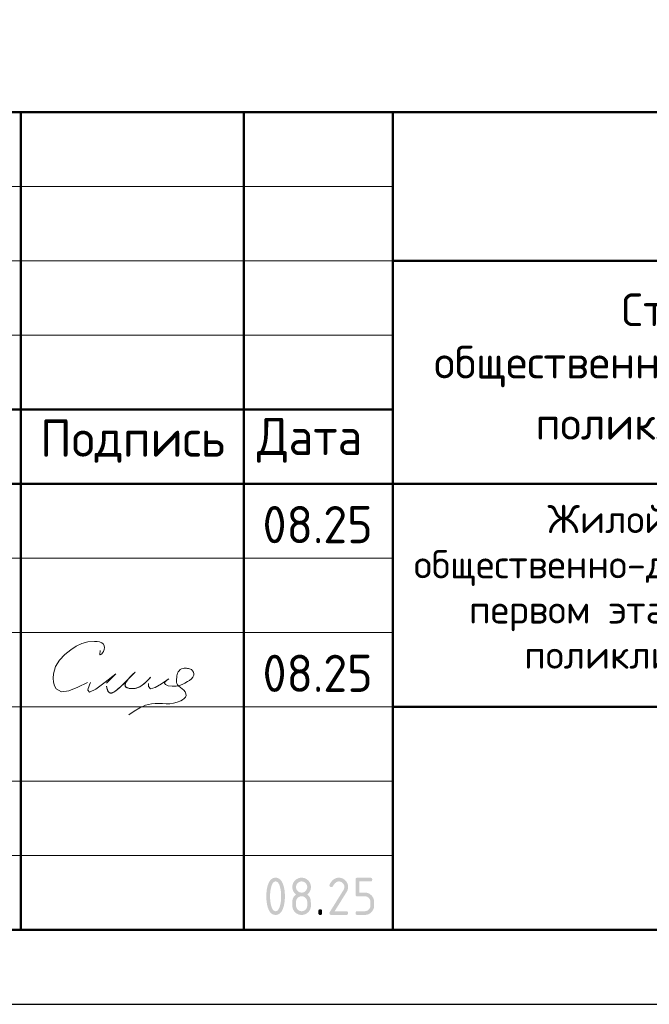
# Model space of a CAD drawing. Header units: millimetres. Extents: x 0 to 21000, y -5 to 14855.
# Tile 18 of 31: x 13496 to 15612, y 0 to 3311. Entities that reach past the tile are written whole.
import ezdxf

# ---------------------------------------------------------------- set-up
doc = ezdxf.new("R2010")
doc.units = ezdxf.units.MM
doc.layers.add('Standard', color=7, linetype='Continuous', lineweight=25)
doc.styles.add('ISOCPEUR', font='txt')

msp = doc.modelspace()

# ---------------------------------------------------------------- hatches: boundary and pattern name
at = {"layer": 'Standard', "linetype": 'Continuous', "lineweight": 25, "transparency": 33554687}
h = msp.add_hatch(color=7, dxfattribs=at)
h.paths.add_polyline_path([(14374.9, 363.1), (14374.9, 367), (14374.7, 370.8), (14374.5, 374.6), (14374.1, 378.2), (14373.7, 381.9), (14373.1, 385.4), (14372.4, 389), (14371.6, 392.4), (14371, 395), (14370.3, 397.3), (14369.6, 399.5), (14368.8, 401.5), (14368, 403.4), (14367.1, 405), (14366.2, 406.6), (14365.3, 407.9), (14364.3, 409.2), (14363.3, 410.2), (14362.2, 411.2), (14361.1, 411.8), (14360, 412.5), (14358.8, 412.8), (14357.5, 413.1), (14356.2, 413.1), (14355, 413.1), (14353.8, 412.8), (14352.6, 412.5), (14351.4, 411.8), (14350.3, 411.2), (14349.3, 410.2), (14348.2, 409.2), (14347.3, 407.9), (14346.3, 406.6), (14345.5, 405), (14344.6, 403.4), (14343.8, 401.4), (14343, 399.5), (14342.3, 397.2), (14341.6, 394.9), (14341, 392.3), (14340.1, 388.8), (14339.5, 385.2), (14338.8, 381.6), (14338.4, 378), (14338, 374.4), (14337.8, 370.6), (14337.6, 366.9), (14337.6, 363.1), (14337.6, 359.3), (14337.8, 355.5), (14338, 351.8), (14338.4, 348.1), (14338.8, 344.5), (14339.4, 340.9), (14340, 337.3), (14340.9, 333.9), (14341.5, 331.3), (14342.2, 329), (14342.9, 326.8), (14343.7, 324.8), (14344.5, 322.9), (14345.4, 321.3), (14346.3, 319.6), (14347.2, 318.4), (14348.2, 317.1), (14349.2, 316.1), (14350.3, 315.1), (14351.4, 314.5), (14352.5, 313.8), (14353.7, 313.5), (14354.9, 313.2), (14356.2, 313.2), (14357.5, 313.2), (14358.8, 313.5), (14360, 313.8), (14361.1, 314.5), (14362.2, 315.1), (14363.3, 316.1), (14364.3, 317.1), (14365.3, 318.4), (14366.2, 319.6), (14367.1, 321.3), (14368, 322.9), (14368.8, 324.8), (14369.6, 326.8), (14370.3, 329), (14371, 331.3), (14371.6, 333.9), (14372.4, 337.3), (14373.1, 340.9), (14373.7, 344.5), (14374.1, 348.1), (14374.5, 351.8), (14374.7, 355.5), (14374.9, 359.3)])
h.paths.add_polyline_path([(14387.4, 363.1), (14387.4, 360.3), (14387.4, 357.7), (14387.3, 355), (14387.1, 352.3), (14386.9, 349.7), (14386.7, 347.2), (14386.4, 344.7), (14386.1, 342.3), (14385.7, 339.9), (14385.3, 337.6), (14384.9, 335.3), (14384.4, 333), (14383.8, 330.8), (14383.2, 328.7), (14382.6, 326.5), (14382, 324.5), (14381, 321.5), (14379.8, 318.9), (14378.6, 316.3), (14377.3, 314.1), (14376, 311.8), (14374.6, 310), (14373.1, 308.1), (14371.5, 306.6), (14369.9, 305.1), (14368.1, 304), (14366.4, 302.9), (14364.5, 302.1), (14362.6, 301.4), (14360.5, 301), (14358.5, 300.6), (14356.2, 300.6), (14354, 300.6), (14352, 301), (14349.9, 301.4), (14348, 302.1), (14346.1, 302.9), (14344.3, 304), (14342.6, 305.1), (14341, 306.6), (14339.4, 308.1), (14337.9, 309.9), (14336.5, 311.8), (14335.2, 314), (14333.9, 316.2), (14332.7, 318.8), (14331.5, 321.4), (14330.5, 324.4), (14329.8, 326.4), (14329.2, 328.6), (14328.6, 330.7), (14328.1, 332.9), (14327.6, 335.2), (14327.2, 337.5), (14326.8, 339.8), (14326.4, 342.2), (14326.1, 344.7), (14325.8, 347.2), (14325.6, 349.7), (14325.4, 352.3), (14325.2, 354.9), (14325.1, 357.6), (14325.1, 360.3), (14325.1, 363.1), (14325.1, 365.9), (14325.1, 368.7), (14325.2, 371.4), (14325.4, 374), (14325.6, 376.6), (14325.8, 379.1), (14326.1, 381.6), (14326.4, 384), (14326.8, 386.5), (14327.2, 388.8), (14327.6, 391.1), (14328.1, 393.3), (14328.6, 395.6), (14329.2, 397.7), (14329.8, 399.8), (14330.5, 401.9), (14331.5, 404.8), (14332.7, 407.4), (14333.9, 410), (14335.2, 412.3), (14336.5, 414.5), (14337.9, 416.4), (14339.4, 418.2), (14341, 419.7), (14342.6, 421.2), (14344.3, 422.3), (14346.1, 423.4), (14348, 424.2), (14349.9, 424.9), (14352, 425.3), (14354, 425.6), (14356.2, 425.6), (14358.5, 425.6), (14360.5, 425.3), (14362.6, 424.9), (14364.5, 424.1), (14366.4, 423.4), (14368.1, 422.3), (14369.9, 421.2), (14371.5, 419.7), (14373.1, 418.2), (14374.6, 416.3), (14376, 414.5), (14377.3, 412.2), (14378.6, 410), (14379.8, 407.4), (14381, 404.8), (14382, 401.8), (14382.6, 399.7), (14383.2, 397.6), (14383.8, 395.5), (14384.4, 393.3), (14384.9, 391), (14385.3, 388.7), (14385.7, 386.4), (14386.1, 384), (14386.4, 381.6), (14386.7, 379.1), (14386.9, 376.5), (14387.1, 373.9), (14387.3, 371.3), (14387.4, 368.6), (14387.4, 365.9)], flags=16)
h = msp.add_hatch(color=7, dxfattribs=at)
h.paths.add_polyline_path([(14443.7, 313.2), (14445.6, 313.2), (14447.4, 313.5), (14449.2, 313.8), (14450.9, 314.5), (14452.6, 315.2), (14454.1, 316.2), (14455.6, 317.2), (14456.9, 318.6), (14458.3, 320), (14459.3, 321.5), (14460.3, 323), (14461, 324.7), (14461.7, 326.3), (14462, 328.1), (14462.3, 329.9), (14462.3, 331.9), (14462.3, 344.4), (14462.3, 346.4), (14462, 348.1), (14461.7, 349.9), (14461, 351.6), (14460.3, 353.3), (14459.3, 354.8), (14458.2, 356.3), (14456.9, 357.7), (14455.5, 359), (14454, 360.1), (14452.5, 361.1), (14450.8, 361.8), (14449.2, 362.5), (14447.4, 362.8), (14445.6, 363.2), (14443.7, 363.2), (14441.7, 363.2), (14439.9, 362.8), (14438.1, 362.5), (14436.5, 361.8), (14434.8, 361.1), (14433.3, 360.1), (14431.8, 359.1), (14430.4, 357.7), (14429.1, 356.3), (14428.1, 354.8), (14427, 353.3), (14426.4, 351.7), (14425.7, 350), (14425.3, 348.2), (14425, 346.4), (14425, 344.4), (14425, 331.9), (14425, 329.9), (14425.3, 328.1), (14425.7, 326.3), (14426.4, 324.7), (14427, 323), (14428.1, 321.5), (14429.1, 320), (14430.4, 318.6), (14431.8, 317.2), (14433.3, 316.2), (14434.8, 315.2), (14436.5, 314.5), (14438.1, 313.8), (14439.9, 313.5), (14441.7, 313.2)])
h.paths.add_polyline_path([(14443.7, 300.6), (14442.1, 300.6), (14440.5, 300.8), (14438.9, 300.9), (14437.4, 301.2), (14435.9, 301.5), (14434.5, 301.9), (14433.1, 302.4), (14431.7, 302.9), (14430.3, 303.5), (14429, 304.2), (14427.7, 304.9), (14426.4, 305.8), (14425.1, 306.6), (14423.9, 307.6), (14422.7, 308.6), (14421.6, 309.8), (14420.5, 310.9), (14419.5, 312.1), (14418.5, 313.3), (14417.6, 314.6), (14416.8, 315.9), (14416, 317.2), (14415.3, 318.5), (14414.8, 319.9), (14414.2, 321.3), (14413.8, 322.7), (14413.3, 324.1), (14413.1, 325.6), (14412.8, 327.1), (14412.6, 328.7), (14412.5, 330.3), (14412.5, 331.9), (14412.5, 344.4), (14412.5, 346.3), (14412.7, 348.2), (14412.9, 350), (14413.3, 351.8), (14413.7, 353.5), (14414.2, 355.2), (14414.8, 356.8), (14415.6, 358.4), (14416.4, 360), (14417.4, 361.4), (14418.4, 362.9), (14419.5, 364.3), (14420.7, 365.7), (14422.1, 366.9), (14423.4, 368.2), (14425, 369.4), (14423.4, 370.6), (14422.1, 371.9), (14420.7, 373.1), (14419.5, 374.5), (14418.4, 375.9), (14417.4, 377.3), (14416.4, 378.8), (14415.6, 380.4), (14414.8, 381.9), (14414.2, 383.6), (14413.7, 385.3), (14413.3, 387), (14412.9, 388.8), (14412.7, 390.6), (14412.5, 392.4), (14412.5, 394.4), (14412.5, 396), (14412.6, 397.6), (14412.8, 399.1), (14413.1, 400.6), (14413.3, 402.1), (14413.8, 403.6), (14414.2, 405), (14414.8, 406.4), (14415.3, 407.8), (14416, 409.1), (14416.8, 410.4), (14417.6, 411.7), (14418.5, 413), (14419.5, 414.2), (14420.5, 415.4), (14421.6, 416.5), (14422.7, 417.6), (14423.9, 418.6), (14425.1, 419.6), (14426.4, 420.5), (14427.7, 421.4), (14429, 422.1), (14430.3, 422.8), (14431.7, 423.4), (14433.1, 423.9), (14434.5, 424.4), (14435.9, 424.8), (14437.4, 425.1), (14438.9, 425.4), (14440.5, 425.5), (14442.1, 425.6), (14443.7, 425.6), (14445.3, 425.6), (14446.9, 425.5), (14448.4, 425.4), (14449.9, 425.1), (14451.4, 424.8), (14452.8, 424.4), (14454.3, 423.9), (14455.7, 423.4), (14457, 422.8), (14458.4, 422.1), (14459.7, 421.4), (14460.9, 420.5), (14462.2, 419.6), (14463.4, 418.6), (14464.6, 417.6), (14465.7, 416.5), (14466.9, 415.4), (14467.9, 414.2), (14468.9, 413), (14469.7, 411.7), (14470.6, 410.4), (14471.3, 409.1), (14472, 407.8), (14472.6, 406.4), (14473.2, 405), (14473.6, 403.6), (14474, 402.1), (14474.3, 400.6), (14474.6, 399.1), (14474.7, 397.6), (14474.9, 396), (14474.9, 394.4), (14474.9, 392.4), (14474.7, 390.6), (14474.5, 388.8), (14474.1, 387), (14473.7, 385.3), (14473.1, 383.6), (14472.5, 381.9), (14471.7, 380.4), (14471, 378.8), (14470, 377.3), (14469, 375.9), (14467.8, 374.5), (14466.7, 373.1), (14465.3, 371.9), (14463.9, 370.6), (14462.3, 369.4), (14464.6, 367.7), (14466.4, 365.8), (14468.3, 363.9), (14469.7, 361.8), (14471.1, 359.7), (14472.1, 357.4), (14473.1, 355.1), (14473.7, 352.6), (14473.9, 352), (14474, 351.2), (14474.1, 350.4), (14474.2, 349.5), (14474.3, 348.5), (14474.4, 347.4), (14474.5, 346.2), (14474.6, 344.9), (14474.6, 343.6), (14474.7, 342.2), (14474.8, 340.7), (14474.8, 339.1), (14474.8, 337.5), (14474.8, 335.7), (14474.9, 333.9), (14474.9, 331.9), (14474.9, 330.3), (14474.7, 328.7), (14474.6, 327.1), (14474.3, 325.6), (14474, 324.1), (14473.6, 322.7), (14473.2, 321.3), (14472.6, 319.9), (14472, 318.5), (14471.3, 317.2), (14470.6, 315.9), (14469.7, 314.6), (14468.9, 313.3), (14467.9, 312.1), (14466.9, 310.9), (14465.7, 309.8), (14464.6, 308.6), (14463.4, 307.6), (14462.2, 306.6), (14460.9, 305.8), (14459.7, 304.9), (14458.4, 304.2), (14457, 303.5), (14455.7, 302.9), (14454.3, 302.4), (14452.8, 301.9), (14451.4, 301.5), (14449.9, 301.2), (14448.4, 300.9), (14446.9, 300.8), (14445.3, 300.6)], flags=16)
h.paths.add_polyline_path([(14443.7, 375.6), (14445.6, 375.6), (14447.4, 376), (14449.2, 376.3), (14450.9, 377), (14452.6, 377.7), (14454.1, 378.7), (14455.6, 379.7), (14456.9, 381.1), (14458.3, 382.4), (14459.3, 383.9), (14460.3, 385.4), (14461, 387.1), (14461.7, 388.8), (14462, 390.6), (14462.3, 392.4), (14462.3, 394.4), (14462.3, 396.3), (14462, 398.1), (14461.7, 399.9), (14461, 401.6), (14460.3, 403.2), (14459.3, 404.7), (14458.2, 406.2), (14456.9, 407.6), (14455.5, 409), (14454, 410), (14452.5, 411.1), (14450.8, 411.7), (14449.2, 412.4), (14447.4, 412.8), (14445.6, 413.1), (14443.7, 413.1), (14441.7, 413.1), (14439.9, 412.8), (14438.1, 412.4), (14436.5, 411.7), (14434.8, 411.1), (14433.3, 410), (14431.8, 409), (14430.4, 407.7), (14429.1, 406.3), (14428.1, 404.8), (14427, 403.3), (14426.4, 401.6), (14425.7, 400), (14425.3, 398.1), (14425, 396.3), (14425, 394.4), (14425, 392.4), (14425.3, 390.6), (14425.7, 388.8), (14426.4, 387.1), (14427, 385.4), (14428.1, 383.9), (14429.1, 382.4), (14430.4, 381.1), (14431.8, 379.7), (14433.3, 378.7), (14434.8, 377.7), (14436.5, 377), (14438.1, 376.3), (14439.9, 376), (14441.7, 375.6)])
for points in [[(14568.6, 425.6), (14570.2, 425.6), (14571.8, 425.5), (14573.3, 425.4), (14574.8, 425.1), (14576.3, 424.8), (14577.8, 424.4), (14579.2, 423.9), (14580.6, 423.4), (14582, 422.8), (14583.3, 422.1), (14584.6, 421.4), (14585.9, 420.5), (14587.1, 419.6), (14588.3, 418.6), (14589.5, 417.6), (14590.7, 416.5), (14591.8, 415.4), (14592.8, 414.2), (14593.8, 413), (14594.7, 411.7), (14595.5, 410.4), (14596.3, 409.1), (14597, 407.8), (14597.5, 406.4), (14598.1, 405), (14598.5, 403.6), (14599, 402.1), (14599.2, 400.6), (14599.5, 399.1), (14599.7, 397.6), (14599.8, 396), (14599.8, 394.4), (14599.8, 392.2), (14599.5, 389.9), (14599.1, 387.7), (14598.4, 385.5), (14597.7, 383.2), (14596.6, 380.9), (14595.6, 378.7), (14594.1, 376.4), (14554.8, 313.2), (14593.6, 313.2), (14594.4, 313.2), (14595, 313.1), (14595.7, 313), (14596.3, 312.8), (14596.9, 312.6), (14597.4, 312.3), (14597.9, 312), (14598.3, 311.6), (14598.7, 311.2), (14598.9, 310.7), (14599.2, 310.2), (14599.4, 309.6), (14599.6, 309.1), (14599.7, 308.4), (14599.8, 307.7), (14599.8, 306.9), (14599.8, 306.1), (14599.7, 305.4), (14599.6, 304.8), (14599.4, 304.2), (14599.2, 303.6), (14598.9, 303.1), (14598.7, 302.6), (14598.3, 302.2), (14597.9, 301.8), (14597.4, 301.5), (14596.9, 301.2), (14596.3, 301), (14595.7, 300.8), (14595, 300.7), (14594.4, 300.6), (14593.6, 300.6), (14543.6, 300.6), (14542.8, 300.6), (14542.1, 300.7), (14541.4, 300.8), (14540.9, 301), (14540.3, 301.2), (14539.8, 301.5), (14539.3, 301.8), (14538.9, 302.2), (14538.5, 302.6), (14538.2, 303.1), (14537.9, 303.6), (14537.7, 304.2), (14537.5, 304.7), (14537.4, 305.4), (14537.3, 306.1), (14537.3, 306.9), (14537.3, 307.8), (14537.6, 308.7), (14537.9, 309.6), (14538.4, 310.5), (14584.2, 384.1), (14585, 385.3), (14585.6, 386.6), (14586.2, 387.9), (14586.5, 389.1), (14586.9, 390.4), (14587.1, 391.7), (14587.3, 393), (14587.3, 394.4), (14587.3, 396.3), (14587, 398.1), (14586.6, 399.9), (14585.9, 401.6), (14585.3, 403.2), (14584.2, 404.7), (14583.2, 406.3), (14581.8, 407.6), (14580.5, 409), (14578.9, 410), (14577.4, 411.1), (14575.8, 411.7), (14574.1, 412.4), (14572.3, 412.8), (14570.5, 413.1), (14568.6, 413.1), (14567.3, 413.1), (14566, 412.9), (14564.7, 412.6), (14563.4, 412.1), (14562.1, 411.6), (14560.9, 410.9), (14559.6, 410.2), (14558.4, 409.2), (14557.2, 408.2), (14556, 407), (14554.8, 405.8), (14553.6, 404.3), (14552.4, 402.8), (14551.3, 401.1), (14550.1, 399.4), (14549, 397.4), (14548.6, 396.6), (14548, 396.1), (14547.5, 395.5), (14546.8, 395.1), (14546.1, 394.8), (14545.3, 394.6), (14544.5, 394.4), (14543.6, 394.4), (14542.8, 394.4), (14542.1, 394.5), (14541.4, 394.6), (14540.9, 394.8), (14540.3, 395), (14539.8, 395.3), (14539.3, 395.5), (14538.9, 395.9), (14538.5, 396.3), (14538.2, 396.8), (14537.9, 397.3), (14537.7, 397.9), (14537.5, 398.5), (14537.4, 399.2), (14537.3, 399.8), (14537.3, 400.6), (14537.3, 401.3), (14537.5, 402), (14537.6, 402.6), (14537.9, 403.2), (14539.4, 406), (14540.9, 408.4), (14542.5, 410.9), (14544.2, 413), (14545.9, 415.1), (14547.7, 416.9), (14549.5, 418.6), (14551.4, 420), (14553.3, 421.4), (14555.3, 422.5), (14557.4, 423.5), (14559.5, 424.2), (14561.7, 424.9), (14563.9, 425.3), (14566.2, 425.6)], [(14624.8, 369.4), (14624.8, 419.4), (14624.8, 420.2), (14624.9, 420.9), (14625, 421.5), (14625.2, 422.1), (14625.4, 422.7), (14625.7, 423.2), (14626, 423.7), (14626.4, 424.1), (14626.7, 424.5), (14627.2, 424.8), (14627.7, 425.1), (14628.3, 425.3), (14628.9, 425.4), (14629.6, 425.5), (14630.3, 425.6), (14631, 425.6), (14674.7, 425.6), (14675.4, 425.6), (14676.1, 425.5), (14676.8, 425.4), (14677.4, 425.3), (14678, 425.1), (14678.5, 424.8), (14679, 424.5), (14679.3, 424.1), (14679.7, 423.7), (14680, 423.2), (14680.3, 422.7), (14680.5, 422.1), (14680.7, 421.5), (14680.8, 420.8), (14680.9, 420.2), (14680.9, 419.4), (14680.9, 418.6), (14680.8, 417.9), (14680.7, 417.2), (14680.5, 416.6), (14680.3, 416.1), (14680, 415.6), (14679.7, 415.1), (14679.3, 414.7), (14679, 414.3), (14678.5, 414), (14678, 413.7), (14677.4, 413.5), (14676.8, 413.3), (14676.1, 413.2), (14675.4, 413.1), (14674.7, 413.1), (14637.3, 413.1), (14637.3, 375.7), (14656, 375.7), (14657.6, 375.7), (14659.2, 375.5), (14660.8, 375.4), (14662.2, 375.1), (14663.7, 374.8), (14665.2, 374.4), (14666.6, 373.9), (14668, 373.4), (14669.4, 372.8), (14670.7, 372.1), (14672, 371.4), (14673.3, 370.5), (14674.5, 369.6), (14675.7, 368.6), (14676.9, 367.6), (14678.1, 366.5), (14679.2, 365.3), (14680.2, 364.1), (14681.2, 362.9), (14682.1, 361.7), (14682.9, 360.4), (14683.6, 359.1), (14684.3, 357.7), (14684.9, 356.4), (14685.5, 355), (14685.9, 353.5), (14686.3, 352.1), (14686.6, 350.6), (14686.9, 349.1), (14687, 347.6), (14687.2, 346), (14687.2, 344.4), (14687.2, 331.9), (14687.2, 330.3), (14687, 328.7), (14686.9, 327.2), (14686.6, 325.7), (14686.3, 324.1), (14685.9, 322.7), (14685.5, 321.3), (14684.9, 319.9), (14684.3, 318.5), (14683.6, 317.2), (14682.9, 315.9), (14682, 314.6), (14681.2, 313.3), (14680.2, 312.1), (14679.2, 310.9), (14678, 309.8), (14676.9, 308.6), (14675.7, 307.6), (14674.5, 306.6), (14673.2, 305.8), (14671.9, 304.9), (14670.6, 304.2), (14669.3, 303.5), (14667.9, 302.9), (14666.5, 302.4), (14665.1, 301.9), (14663.7, 301.5), (14662.2, 301.2), (14660.7, 300.9), (14659.1, 300.8), (14657.6, 300.6), (14656, 300.6), (14631, 300.6), (14630.3, 300.6), (14629.6, 300.7), (14628.9, 300.8), (14628.3, 301), (14627.7, 301.2), (14627.2, 301.5), (14626.7, 301.8), (14626.4, 302.2), (14626, 302.6), (14625.7, 303.1), (14625.4, 303.6), (14625.2, 304.2), (14625, 304.8), (14624.9, 305.4), (14624.8, 306.1), (14624.8, 306.9), (14624.8, 307.7), (14624.9, 308.4), (14625, 309.1), (14625.2, 309.6), (14625.4, 310.2), (14625.7, 310.7), (14626, 311.2), (14626.4, 311.6), (14626.7, 312), (14627.2, 312.3), (14627.7, 312.6), (14628.3, 312.8), (14628.9, 313), (14629.6, 313.1), (14630.3, 313.2), (14631, 313.2), (14656, 313.2), (14657.9, 313.2), (14659.7, 313.5), (14661.5, 313.8), (14663.2, 314.5), (14664.9, 315.2), (14666.4, 316.2), (14667.9, 317.2), (14669.2, 318.6), (14670.6, 320), (14671.6, 321.5), (14672.6, 323), (14673.3, 324.7), (14674, 326.3), (14674.3, 328.1), (14674.7, 329.9), (14674.7, 331.9), (14674.7, 344.4), (14674.7, 346.3), (14674.3, 348.1), (14674, 349.9), (14673.3, 351.6), (14672.6, 353.3), (14671.6, 354.8), (14670.6, 356.3), (14669.2, 357.7), (14667.8, 359), (14666.3, 360.1), (14664.8, 361.1), (14663.1, 361.8), (14661.5, 362.5), (14659.7, 362.8), (14657.9, 363.1), (14656, 363.1), (14631, 363.1), (14630.3, 363.1), (14629.6, 363.2), (14628.9, 363.3), (14628.3, 363.5), (14627.7, 363.7), (14627.2, 364), (14626.7, 364.3), (14626.4, 364.7), (14626, 365.1), (14625.7, 365.6), (14625.4, 366.1), (14625.2, 366.7), (14625, 367.2), (14624.9, 367.9), (14624.8, 368.6)], [(14499.9, 313.2), (14499.9, 313.9), (14500, 314.6), (14500.1, 315.3), (14500.3, 315.9), (14500.5, 316.5), (14500.8, 317), (14501.1, 317.5), (14501.5, 317.9), (14501.9, 318.3), (14502.4, 318.5), (14502.8, 318.8), (14503.4, 319), (14504, 319.2), (14504.7, 319.3), (14505.4, 319.4), (14506.2, 319.4), (14507, 319.4), (14507.6, 319.3), (14508.3, 319.2), (14508.9, 319), (14509.5, 318.8), (14510, 318.5), (14510.5, 318.3), (14510.9, 317.9), (14511.3, 317.5), (14511.6, 317), (14511.8, 316.5), (14512, 315.9), (14512.2, 315.3), (14512.3, 314.6), (14512.4, 313.9), (14512.4, 313.2), (14512.4, 306.9), (14512.4, 306.1), (14512.3, 305.4), (14512.2, 304.8), (14512, 304.2), (14511.8, 303.6), (14511.6, 303.1), (14511.3, 302.6), (14510.9, 302.2), (14510.5, 301.8), (14510, 301.5), (14509.5, 301.2), (14508.9, 301), (14508.3, 300.8), (14507.6, 300.7), (14507, 300.6), (14506.2, 300.6), (14505.4, 300.6), (14504.7, 300.7), (14504, 300.8), (14503.4, 301), (14502.8, 301.2), (14502.4, 301.5), (14501.9, 301.8), (14501.5, 302.2), (14501.1, 302.6), (14500.8, 303.1), (14500.5, 303.6), (14500.3, 304.2), (14500.1, 304.8), (14500, 305.4), (14499.9, 306.1), (14499.9, 306.9)]]:
    msp.add_hatch(color=7, dxfattribs=at).paths.add_polyline_path(points, flags=16)

# ---------------------------------------------------------------- linework, layer by layer
at = {"layer": 'Standard', "color": 7, "linetype": 'Continuous', "lineweight": 50, "transparency": 33554687}
for p, q in [((11500, 3000), (20750, 3000)), ((13500, 250), (13500, 3000)), ((14250, 250), (14250, 3000)), ((14750, 250), (14750, 3000)), ((14750, 2500), (20750, 2500)), ((11500, 2000), (14750, 2000)), ((11500, 2000), (14750, 2000)), ((11500, 1750), (14750, 1750)), ((11500, 1750), (14750, 1750)), ((14750, 1750), (20750, 1750)), ((14750, 1000), (20750, 1000))]:
    msp.add_line(p, q, dxfattribs=at)
at = {"layer": 'Standard', "color": 7, "linetype": 'Continuous', "lineweight": 13, "transparency": 33554687}
for p, q in [((11500, 2750), (14750, 2750)), ((11500, 2500), (14750, 2500)), ((11500, 2250), (14750, 2250)), ((11500, 1500), (14750, 1500)), ((11500, 1250), (14750, 1250)), ((11500, 1250), (14750, 1250)), ((11500, 1000), (14750, 1000)), ((11500, 1000), (14750, 1000)), ((11500, 750), (14750, 750)), ((11500, 500), (14750, 500))]:
    msp.add_line(p, q, dxfattribs=at)
at = {"layer": 'Standard', "color": 7, "linetype": 'Continuous', "lineweight": 25, "transparency": 33554687}
msp.add_line((11500, 250), (20750, 250), dxfattribs=at)
msp.add_line((11500, 250), (20750, 250), dxfattribs=at)
msp.add_line((11500, 250), (20750, 250), dxfattribs=at)
msp.add_lwpolyline([(0, 0), (21000, 0), (21000, 14850), (0, 14850), (0, 0)], close=True, dxfattribs=at)
at = {"layer": 'Standard', "color": 7, "linetype": 'Continuous', "lineweight": 13, "transparency": 33554687}
for points in [[(11500, 0), (21000, 0), (21000, 14855)], [(20750, 250), (11500, 250), (11500, 3000), (20750, 3000), (20750, 250)]]:
    msp.add_lwpolyline(points, dxfattribs=at)
at = {"layer": 'Standard', "color": 7, "linetype": 'Continuous', "lineweight": 50, "transparency": 33554687}
msp.add_lwpolyline([(1000, 14600), (20750, 14600), (20750, 250), (1000, 250), (1000, 14600)], close=True, dxfattribs=at)
at = {"layer": 'Standard', "color": 7, "linetype": 'Continuous', "lineweight": 25, "transparency": 33554687}
msp.add_lwpolyline([(20750, 3000), (11500, 3000), (11500, 250), (20750, 250), (20750, 3000)], dxfattribs=at)
at = {"layer": 'Standard', "color": 250, "linetype": 'Continuous', "lineweight": 18, "true_color": 0x2d2d2d, "transparency": 33554687}
for points in [[(13766.8, 1190.3), (13766.1, 1185), (13765.6, 1180.4), (13765.8, 1176.9), (13766.8, 1175.3), (13768.9, 1175.8), (13771.7, 1178.2), (13774.7, 1181.7), (13777.4, 1185.9), (13780.3, 1192.9), (13781.2, 1199.7), (13780.2, 1205.8), (13777.4, 1210.9), (13772, 1215.5), (13764.8, 1218.4), (13756.6, 1219.9), (13748, 1220.5), (13725.6, 1218.8), (13705, 1213), (13685.8, 1204), (13667.7, 1192.5), (13647.5, 1176.5), (13629.9, 1157.8), (13616.6, 1136), (13609.4, 1110.8), (13608.7, 1096.7), (13609.9, 1082.9), (13613.3, 1070.5), (13618.7, 1060.7), (13636.7, 1051.3), (13661.8, 1054.6), (13691.6, 1066.3), (13723.8, 1082.2)], [(13996.9, 1094.4), (13991.9, 1090.7), (13987.5, 1087), (13984.3, 1083.5), (13982.8, 1080.3), (13986, 1075), (13995.6, 1071.5), (14008.5, 1069.6), (14021.7, 1069.7), (14033, 1071.6), (14042.4, 1075.1), (14051, 1079.7), (14059.8, 1085.2), (14066.7, 1089.4), (14073.1, 1094.2), (14078.3, 1099.7), (14081, 1106.4), (14081.1, 1111.6), (14079.8, 1116.9), (14077.3, 1121.7), (14073.7, 1125.5), (14070.7, 1127.2), (14067.4, 1128.4), (14063.9, 1129.2), (14060.3, 1129.7), (14056.5, 1130.1), (14052.8, 1130.3), (14049.1, 1130.2), (14045.4, 1129.7), (14040.3, 1128), (14035.7, 1125.4), (14031.6, 1121.9), (14028.5, 1117.9), (14026.5, 1113.6), (14025.3, 1109), (14024.6, 1104.1), (14024, 1099.1), (14023.3, 1093.8), (14022.9, 1088.6), (14023, 1083.6), (14024, 1079.1), (14026.8, 1074.3), (14031.1, 1070), (14036.2, 1065.8), (14041.7, 1061.4), (14047.3, 1056.1), (14051.9, 1050.3), (14054.8, 1044.4), (14055.4, 1038.5), (14053.3, 1033.3), (14049.2, 1028.6), (14043.8, 1024.4), (14037.7, 1020.8), (14025.4, 1015.5), (14013.3, 1012.4), (14001, 1011), (13988.7, 1010.7), (13976.2, 1011.2), (13963.5, 1011.7), (13951, 1011.7), (13938.7, 1010.7), (13918.8, 1005.6), (13899.7, 997), (13881.1, 986.1), (13862.9, 974)], [(13733.8, 1082.2), (13730.7, 1074.8), (13728, 1067.8), (13725.8, 1061.5), (13724.6, 1056.3), (13731.1, 1049.3), (13752.3, 1060.2), (13783.4, 1082.9), (13819.4, 1111.6)], [(13935.9, 1099.6), (13935.6, 1099.3), (13935.4, 1099), (13935.1, 1098.7), (13934.9, 1098.4), (13931.1, 1094.4), (13927.3, 1090.3), (13923.4, 1086.4), (13919.4, 1082.5), (13916.8, 1080.2), (13914.3, 1078), (13911.6, 1075.9), (13908.9, 1073.8), (13906.6, 1072.3), (13904.3, 1070.8), (13902, 1069.4), (13899.5, 1068), (13897.4, 1067), (13895.2, 1066), (13893, 1065.1), (13890.8, 1064.3), (13888.7, 1063.6), (13886.5, 1063), (13884.4, 1062.5), (13882.2, 1062.2), (13880, 1061.9), (13877.9, 1061.7), (13875.7, 1061.6), (13873.6, 1061.5), (13871.4, 1061.6), (13869.2, 1061.8), (13867, 1062), (13864.8, 1062.4), (13863.1, 1062.7), (13861.3, 1063.2), (13859.6, 1063.7), (13857.9, 1064.3), (13856.8, 1064.7), (13855.7, 1065.2), (13854.7, 1065.8), (13853.7, 1066.5), (13853.1, 1066.9), (13852.6, 1067.4), (13852, 1067.9), (13851.5, 1068.5), (13851.2, 1069), (13850.9, 1069.5), (13850.7, 1070.1), (13850.4, 1070.6), (13850.3, 1071.2), (13850.1, 1071.9), (13850.1, 1072.5), (13850, 1073.2), (13850.1, 1074.1), (13850.2, 1075), (13850.4, 1075.8), (13850.6, 1076.7), (13851, 1078.1), (13851.6, 1079.4), (13852.2, 1080.7), (13852.8, 1081.9), (13854.1, 1084), (13855.4, 1085.9), (13856.8, 1087.9), (13858.2, 1089.8), (13860.9, 1093.2), (13863.7, 1096.5), (13866.6, 1099.7), (13869.7, 1102.8), (13873.1, 1106), (13876.6, 1109.2), (13880, 1112.6), (13883.4, 1116.2), (13883.5, 1116.3), (13883.6, 1116.4), (13883.7, 1116.5), (13883.8, 1116.6), (13883.8, 1116.6), (13883.8, 1116.6), (13883.8, 1116.6), (13883.8, 1116.6), (13883.8, 1116.6), (13883.8, 1116.6), (13883.8, 1116.6), (13883.8, 1116.6), (13883.8, 1116.6), (13883.8, 1116.6), (13883.8, 1116.6), (13883.8, 1116.6), (13883.8, 1116.6), (13883.8, 1116.6), (13883.8, 1116.5), (13883.8, 1116.5), (13883.8, 1116.5), (13883.7, 1116.4), (13883.6, 1116.3), (13883.6, 1116.2), (13877.4, 1110.8), (13871.8, 1105.2), (13866.4, 1099.5), (13861.1, 1093.8), (13853.5, 1085.9), (13845.6, 1078), (13837.6, 1070.4), (13829.3, 1062.9), (13826.5, 1060.4), (13823.6, 1057.9), (13820.6, 1055.5), (13817.6, 1053.3), (13815.8, 1052), (13814, 1050.8), (13812.2, 1049.7), (13810.2, 1048.7), (13809, 1048.2), (13807.8, 1047.7), (13806.6, 1047.3), (13805.3, 1046.9), (13804.4, 1046.7), (13803.5, 1046.6), (13802.6, 1046.6), (13801.7, 1046.6), (13801, 1046.7), (13800.3, 1046.8), (13799.7, 1046.9), (13799, 1047.2), (13798.4, 1047.4), (13797.8, 1047.8), (13797.2, 1048.1), (13796.6, 1048.6), (13796, 1049.1), (13795.4, 1049.7), (13794.9, 1050.4), (13794.4, 1051.1), (13793.6, 1052.3), (13792.9, 1053.6), (13792.3, 1054.9), (13791.7, 1056.3), (13790.5, 1059.6), (13789.4, 1062.9), (13788.5, 1066.3), (13787.6, 1069.8)], [(13787.6, 1069.8), (13789.2, 1063.9), (13790.9, 1058.5), (13792.8, 1053.7), (13795.1, 1050), (13804.3, 1046.7), (13816.6, 1052.6), (13831.4, 1064.8), (13848, 1080.8), (13861.9, 1094.6), (13874.2, 1106.7), (13882.1, 1114.7), (13883.3, 1116.2), (13880.8, 1113.9), (13876.6, 1109.8), (13871.3, 1104.5), (13865.6, 1098.5), (13858.5, 1090.1), (13852.9, 1082), (13850.1, 1074.6), (13851.5, 1068.6), (13854.5, 1065.9), (13858.9, 1063.9), (13864, 1062.5), (13869.5, 1061.8), (13882.4, 1062.2), (13894.2, 1065.6), (13905, 1071.2), (13914.7, 1078.4), (13920.3, 1083.4), (13925.6, 1088.6), (13930.8, 1094.1), (13935.9, 1099.6)], [(13819.4, 1111.6), (13811.4, 1103.6), (13803.5, 1095.7), (13795.5, 1087.7), (13787.6, 1079.8)], [(13928.8, 1078.4), (13928.7, 1075.7), (13928.6, 1073.1), (13928.6, 1070.6), (13928.8, 1068.4), (13936, 1060.6), (13951.6, 1065.1), (13972.9, 1077.7), (13996.9, 1094.4)]]:
    msp.add_lwpolyline(points, dxfattribs=at)

# ---------------------------------------------------------------- texts
at = {"layer": 'Standard', "color": 7, "linetype": 'Continuous', "lineweight": 25, "transparency": 33554687, "attachment_point": 7, "style": 'ISOCPEUR'}
for s, insert, char_height, width in [('\\W0.98;Строительство ', (15518.6, 2250.8), 110, 1175.348), ('\\W0.99;общественного-делового ', (14888.9, 2074.8), 110, 1857.162), ('\\W0.98;поликлиническим ', (15229.9, 1898.8), 110, 1274.191), ('\\W0.96;Подпись', (13564.7, 1821.4), 125, 672.14), ('\\W0.94;Дата', (14293.8, 1821.4), 125, 483.868), ('\\W0.94;08.25', (14312.5, 1550.6), 125, 445.84), ('\\W0.94;08.25', (14312.5, 1050.6), 125, 445.84)]:
    msp.add_mtext(s, dxfattribs=dict(at, insert=insert, char_height=char_height, width=width))
at = {"layer": 'Standard', "color": 7, "linetype": 'Continuous', "lineweight": 18, "transparency": 33554687, "char_height": 95, "attachment_point": 7, "style": 'ISOCPEUR'}
for s, insert, width in [('\\W0.99;Жилой дом со встроенными помещениями', (15269.8, 1558.7), 2506.356), ('\\W0.99;общественно-делового и коммерческого назначения на', (14820.9, 1406.7), 3403.402), ('\\W0.99;первом этаже здания и встроенно-пристроенным', (15006.1, 1254.7), 3033.239), ('\\W0.99;поликлиническим учреждением (поз. 2.2-2.3)', (15191.4, 1102.7), 2662.626)]:
    msp.add_mtext(s, dxfattribs=dict(at, insert=insert, width=width))

doc.saveas('drawing.dxf')
